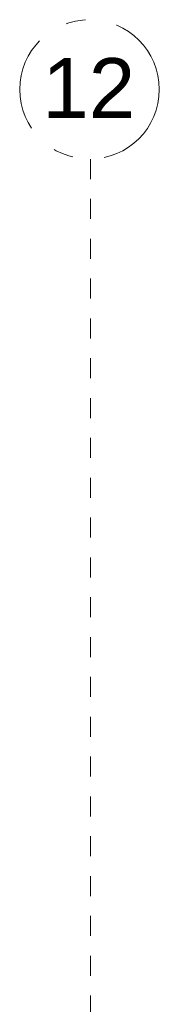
# Model space of a CAD drawing. Header units: millimetres. Extents: x 4.1 to 90.4, y -1.2 to 68.4.
# Tile 203 of 256: x 41.9 to 42.6, y 62.4 to 67.3. Entities that reach past the tile are written whole.
import ezdxf

# ---------------------------------------------------------------- set-up
doc = ezdxf.new("R2010")
doc.units = ezdxf.units.MM
doc.linetypes.add('Dash Dot 3_16_', pattern=[0.007938, 0.004763, -0.001587, 0, -0.001587])
doc.layers.add('S-GRID', color=7, linetype='Continuous', lineweight=9)
doc.layers.add('S-GRID-IDEN', color=7, linetype='Continuous', lineweight=9)
doc.styles.add('Arial_1', font='arial.ttf', dxfattribs={"height": 0.003})

# ---------------------------------------------------------------- blocks, each defined once
blk = doc.blocks.new('Grid - CMS-SYMBOLE-QUADRILLAGE-1249333-MUC-LAG-PRO-PLA-ARC-TZN-SS01-AP04B-04RP Maçonnerie')
at = {"layer": 'S-GRID-IDEN', "color": 8, "linetype": 'Dash Dot 3_16_', "true_color": 0x808080}
blk.add_circle((0.000046, 0), 0.0035, dxfattribs=at)
blk = doc.blocks.new('MUC-ENT-EXE-GOE-M3D-TZN-TNV-V21 _Principe Piscine_-D_rvt-1-MUC-LAG-PRO-PLA-ARC-TZN-SS01-AP04B-04RP Maçonnerie')
at = {"layer": 'S-GRID', "color": 8, "linetype": 'Dash Dot 3_16_', "true_color": 0x808080}
blk.add_line((-193.5691, 94.4859), (-193.5691, 55.8178), dxfattribs=at)
at = {"layer": 'S-GRID-IDEN', "color": 8, "lineweight": 5, "true_color": 0x808080, "xscale": 99.99999999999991, "yscale": 99.99999999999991, "zscale": 99.99999999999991, "rotation": 180}
blk.add_blockref('Grid - CMS-SYMBOLE-QUADRILLAGE-1249333-MUC-LAG-PRO-PLA-ARC-TZN-SS01-AP04B-04RP Maçonnerie', (-193.5691, 94.8359), dxfattribs=at)
at = {"layer": 'S-GRID-IDEN', "color": 8, "linetype": 'Dash Dot 3_16_', "true_color": 0x808080, "insert": (-193.8105, 94.9929), "char_height": 0.3, "width": 0.577215, "attachment_point": 1, "style": 'Arial_1'}
blk.add_mtext('12', dxfattribs=at)

msp = doc.modelspace()

# ---------------------------------------------------------------- block references
at = {"lineweight": 5}
msp.add_blockref('MUC-ENT-EXE-GOE-M3D-TZN-TNV-V21 _Principe Piscine_-D_rvt-1-MUC-LAG-PRO-PLA-ARC-TZN-SS01-AP04B-04RP Maçonnerie', (235.7946, -27.8436), dxfattribs=at)

doc.saveas('drawing.dxf')
